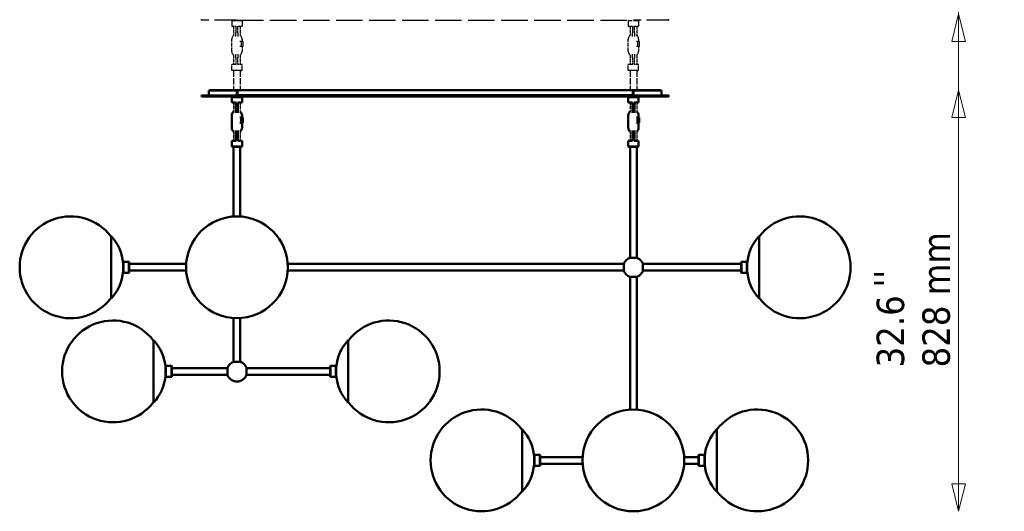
# Model space of a CAD drawing. Header units: millimetres. Extents: x 578 to 4821, y 202 to 3627.
# Tile 2 of 4: x 578 to 2515, y 1599 to 2566. Entities that reach past the tile are written whole.
import ezdxf

# ---------------------------------------------------------------- set-up
doc = ezdxf.new("R2010")
doc.units = ezdxf.units.MM
doc.header["$LTSCALE"] = 18
doc.linetypes.add('DASHED', pattern=[0.2068, 0.1655, -0.0413])
for name, color, linetype, lineweight in [('Symbol (ISO)', 7, 'Continuous', 50), ('Widoczne (ISO)', 7, 'Continuous', 50), ('Wymiar (ISO)', 7, 'Continuous', 18)]:
    doc.layers.add(name, color=color, linetype=linetype, lineweight=lineweight)
doc.styles.add('Tekst notatki (ISO)', font='tahoma.ttf')
doc.dimstyles.new('Domyślne (ISO)', dxfattribs={"dimscale": 18, "dimtxt": 3, "dimasz": 3, "dimexe": 3.175, "dimexo": 0, "dimgap": 0.762, "dimtad": 1, "dimdec": 1, "dimlfac": 0.03937, "dimrnd": 1e-08, "dimzin": 0, "dimdsep": 46, "dimtxsty": 'Tekst notatki (ISO)', "dimblk": 'Filled-1', "dimcen": 0.09, "dimdle": 10, "dimse1": 1, "dimse2": 1, "dimclrd": 256, "dimclre": 256, "dimclrt": 256, "dimadec": 0, "dimazin": 0, "dimtfac": 0.666667, "dimtmove": 0, "dimatfit": 3, "dimfxl": 1, "dimtolj": 1, "dimlwd": 15, "dimlwe": 15, "dimarcsym": 0})

# ---------------------------------------------------------------- blocks, each defined once
blk = doc.blocks.new('Filled-1')
at = {"color": 0}
for p, q in [((0, 0), (-1, 0.25)), ((-1, 0.25), (-1, -0.25)), ((-1, 0), (0, 0)), ((-1, -0.25), (0, 0))]:
    blk.add_line(p, q, dxfattribs=at)
at = {"color": 0, "flags": 128}
blk.add_lwpolyline([(-1, -0.25), (0, 0), (-1, 0.25), (-1, -0.25)], dxfattribs=at)
at = {"color": 0}
blk.add_solid([(-1, -0.25), (0, 0), (-1, 0.25), (-1, -0.25)], dxfattribs=at)
blk = doc.blocks.new('*D9')
at = {"layer": 'Defpoints', "color": 0, "transparency": 16777216}
for p in [(1784.7, 2427.1), (2425.6, 2427.1), (2029.6, 1599.1)]:
    blk.add_point(p, dxfattribs=at)
at = {"layer": 'Wymiar (ISO)', "lineweight": 15, "transparency": 16777216}
blk.add_line((2425.6, 1653.1), (2425.6, 2373.1), dxfattribs=at)
at = {"layer": 'Wymiar (ISO)', "lineweight": 15, "transparency": 16777216, "xscale": 54, "yscale": 54, "zscale": 54}
for p, rotation in [((2425.6, 2427.1), 90), ((2425.6, 1599.1), 270)]:
    blk.add_blockref('Filled-1', p, dxfattribs=dict(at, rotation=rotation))
at = {"layer": 'Wymiar (ISO)', "lineweight": 18, "transparency": 16777216, "insert": (2264.3, 1882), "char_height": 54, "attachment_point": 1, "rotation": 90, "style": 'Tekst notatki (ISO)'}
blk.add_mtext('\\A1;32.6\\P828 mm', dxfattribs=at)
blk = doc.blocks.new('*D10')
at = {"layer": 'Defpoints', "color": 0, "transparency": 16777216}
for p in [(1784.7, 2577.1), (2425.6, 2577.1), (2029.6, 1599.1)]:
    blk.add_point(p, dxfattribs=at)
at = {"layer": 'Wymiar (ISO)', "lineweight": 15, "transparency": 16777216}
for p, q in [((2425.6, 2577.1), (2425.6, 2921.1)), ((2425.6, 1653.1), (2425.6, 2523.1))]:
    blk.add_line(p, q, dxfattribs=at)
at = {"layer": 'Wymiar (ISO)', "lineweight": 15, "transparency": 16777216, "xscale": 54, "yscale": 54, "zscale": 54}
for p, rotation in [((2425.6, 2577.1), 90), ((2425.6, 1599.1), 270)]:
    blk.add_blockref('Filled-1', p, dxfattribs=dict(at, rotation=rotation))
at = {"layer": 'Wymiar (ISO)', "lineweight": 18, "transparency": 16777216, "insert": (2264.2, 2644.9), "char_height": 54, "attachment_point": 1, "rotation": 90, "style": 'Tekst notatki (ISO)'}
blk.add_mtext('\\A1;38.5\\P978 mm', dxfattribs=at)
blk = doc.blocks.new('*D11')
at = {"layer": 'Defpoints', "color": 0, "transparency": 16777216}
for p in [(1784.7, 2877.1), (2425.6, 2877.1), (2029.6, 1599.1)]:
    blk.add_point(p, dxfattribs=at)
at = {"layer": 'Wymiar (ISO)', "lineweight": 15, "transparency": 16777216}
for p, q in [((2425.6, 2877.1), (2425.6, 3255.9)), ((2425.6, 1653.1), (2425.6, 2823.1))]:
    blk.add_line(p, q, dxfattribs=at)
at = {"layer": 'Wymiar (ISO)', "lineweight": 15, "transparency": 16777216, "xscale": 54, "yscale": 54, "zscale": 54}
for p, rotation in [((2425.6, 2877.1), 90), ((2425.6, 1599.1), 270)]:
    blk.add_blockref('Filled-1', p, dxfattribs=dict(at, rotation=rotation))
at = {"layer": 'Wymiar (ISO)', "lineweight": 18, "transparency": 16777216, "insert": (2264.3, 2944.9), "char_height": 54, "attachment_point": 1, "rotation": 90, "style": 'Tekst notatki (ISO)'}
blk.add_mtext('\\A1;50.3\\P1278 mm', dxfattribs=at)
blk = doc.blocks.new('*D12')
at = {"layer": 'Defpoints', "color": 0, "transparency": 16777216}
for p in [(1784.7, 3327.1), (2425.6, 3327.1), (2029.6, 1599.1)]:
    blk.add_point(p, dxfattribs=at)
at = {"layer": 'Wymiar (ISO)', "lineweight": 15, "transparency": 16777216}
blk.add_line((2425.6, 1653.1), (2425.6, 3273.1), dxfattribs=at)
at = {"layer": 'Wymiar (ISO)', "lineweight": 15, "transparency": 16777216, "xscale": 54, "yscale": 54, "zscale": 54}
for p, rotation in [((2425.6, 3327.1), 90), ((2425.6, 1599.1), 270)]:
    blk.add_blockref('Filled-1', p, dxfattribs=dict(at, rotation=rotation))
at = {"layer": 'Wymiar (ISO)', "lineweight": 18, "transparency": 16777216, "insert": (2264.2, 3178.3), "char_height": 54, "attachment_point": 1, "rotation": 90, "style": 'Tekst notatki (ISO)'}
blk.add_mtext('\\A1;68.0\\P1728 mm', dxfattribs=at)

msp = doc.modelspace()

# ---------------------------------------------------------------- linework, layer by layer
at = {"layer": 'Widoczne (ISO)', "linetype": 'DASHED', "lineweight": 25, "ltscale": 0.211431}
for p, q in [((935.71, 2564.65), (935.71, 2566.65)), ((1855.71, 2564.65), (1855.71, 2566.65))]:
    msp.add_line(p, q, dxfattribs=at)
at = {"layer": 'Widoczne (ISO)', "linetype": 'DASHED', "lineweight": 25, "ltscale": 14.769469}
for p, q in [((1005.71, 2564.65), (935.71, 2564.65)), ((1855.71, 2564.65), (1785.71, 2564.65))]:
    msp.add_line(p, q, dxfattribs=at)
at = {"layer": 'Widoczne (ISO)', "linetype": 'DASHED', "lineweight": 25, "ltscale": 0.149475}
for p, q in [((996.71, 2564.65), (995.71, 2563.65)), ((1014.71, 2564.65), (1015.71, 2563.65)), ((1776.71, 2564.65), (1775.71, 2563.65)), ((1794.71, 2564.65), (1795.71, 2563.65)), ((996.71, 2465.65), (995.71, 2466.65)), ((1014.71, 2465.65), (1015.71, 2466.65)), ((1776.71, 2465.65), (1775.71, 2466.65)), ((1794.71, 2465.65), (1795.71, 2466.65))]:
    msp.add_line(p, q, dxfattribs=at)
at = {"layer": 'Widoczne (ISO)', "linetype": 'DASHED', "lineweight": 25, "ltscale": 3.322615}
for p, q in [((1015.71, 2563.65), (995.71, 2563.65)), ((1795.71, 2563.65), (1775.71, 2563.65)), ((995.71, 2466.65), (1015.71, 2466.65)), ((1775.71, 2466.65), (1795.71, 2466.65))]:
    msp.add_line(p, q, dxfattribs=at)
at = {"layer": 'Widoczne (ISO)', "linetype": 'DASHED', "lineweight": 25, "ltscale": 1.163318}
for p, q in [((995.71, 2563.65), (995.71, 2552.65)), ((1015.71, 2563.65), (1015.71, 2552.65)), ((1775.71, 2563.65), (1775.71, 2552.65)), ((1795.71, 2563.65), (1795.71, 2552.65)), ((995.71, 2466.65), (995.71, 2477.65)), ((1015.71, 2466.65), (1015.71, 2477.65)), ((1775.71, 2466.65), (1775.71, 2477.65)), ((1795.71, 2466.65), (1795.71, 2477.65))]:
    msp.add_line(p, q, dxfattribs=at)
at = {"layer": 'Widoczne (ISO)', "linetype": 'DASHED', "lineweight": 25, "ltscale": 17.461853}
msp.add_line((1005.71, 2564.65), (1785.71, 2564.65), dxfattribs=at)
at = {"layer": 'Widoczne (ISO)', "linetype": 'DASHED', "lineweight": 25, "ltscale": 1.493558}
for p, q in [((995.71, 2552.65), (1004.13, 2552.65)), ((1007.29, 2552.65), (1015.71, 2552.65)), ((1775.71, 2552.65), (1784.13, 2552.65)), ((1787.29, 2552.65), (1795.71, 2552.65)), ((1004.13, 2477.65), (995.71, 2477.65)), ((1015.71, 2477.65), (1007.29, 2477.65)), ((1784.13, 2477.65), (1775.71, 2477.65)), ((1795.71, 2477.65), (1787.29, 2477.65))]:
    msp.add_line(p, q, dxfattribs=at)
at = {"layer": 'Widoczne (ISO)', "linetype": 'DASHED', "lineweight": 25, "ltscale": 1.866727}
for p, q in [((999.21, 2552.65), (999.21, 2535)), ((1012.21, 2552.65), (1012.21, 2535)), ((1779.21, 2552.65), (1779.21, 2535)), ((1792.21, 2552.65), (1792.21, 2535)), ((999.21, 2402.65), (999.21, 2385)), ((1012.21, 2402.65), (1012.21, 2385)), ((1779.21, 2402.65), (1779.21, 2385)), ((1792.21, 2402.65), (1792.21, 2385))]:
    msp.add_line(p, q, dxfattribs=at)
at = {"layer": 'Widoczne (ISO)', "linetype": 'DASHED', "lineweight": 25, "ltscale": 1.374849}
for p, q in [((1003.71, 2552.65), (1003.71, 2539.65)), ((1007.71, 2539.65), (1007.71, 2552.65)), ((1783.71, 2552.65), (1783.71, 2539.65)), ((1787.71, 2539.65), (1787.71, 2552.65)), ((1003.71, 2490.65), (1003.71, 2477.65)), ((1007.71, 2477.65), (1007.71, 2490.65)), ((1783.71, 2490.65), (1783.71, 2477.65)), ((1787.71, 2477.65), (1787.71, 2490.65))]:
    msp.add_line(p, q, dxfattribs=at)
at = {"layer": 'Widoczne (ISO)', "linetype": 'DASHED', "lineweight": 25, "ltscale": 0.844161}
for p, q in [((1003.71, 2532.6), (1003.71, 2539.65)), ((1007.71, 2539.65), (1007.71, 2532.6)), ((1783.71, 2532.6), (1783.71, 2539.65)), ((1787.71, 2539.65), (1787.71, 2532.6)), ((1003.71, 2490.65), (1003.71, 2497.7)), ((1007.71, 2497.7), (1007.71, 2490.65)), ((1783.71, 2490.65), (1783.71, 2497.7)), ((1787.71, 2497.7), (1787.71, 2490.65))]:
    msp.add_line(p, q, dxfattribs=at)
at = {"layer": 'Widoczne (ISO)', "linetype": 'DASHED', "lineweight": 25, "ltscale": 2.538267}
for p, q in [((995.71, 2503.4), (995.71, 2527.4)), ((1775.71, 2503.4), (1775.71, 2527.4))]:
    msp.add_line(p, q, dxfattribs=at)
at = {"layer": 'Widoczne (ISO)', "linetype": 'DASHED', "lineweight": 25, "ltscale": 0.260949}
for p, q in [((1011.57, 2523.15), (1013.71, 2523.15)), ((1791.57, 2523.15), (1793.71, 2523.15)), ((1013.71, 2513.15), (1011.57, 2513.15)), ((1793.71, 2513.15), (1791.57, 2513.15))]:
    msp.add_line(p, q, dxfattribs=at)
at = {"layer": 'Widoczne (ISO)', "linetype": 'DASHED', "lineweight": 25, "ltscale": 0.427345}
for p, q in [((1013.71, 2523.15), (1017.21, 2523.15)), ((1793.71, 2523.15), (1797.21, 2523.15)), ((1017.21, 2513.15), (1013.71, 2513.15)), ((1797.21, 2513.15), (1793.71, 2513.15))]:
    msp.add_line(p, q, dxfattribs=at)
at = {"layer": 'Widoczne (ISO)', "linetype": 'DASHED', "lineweight": 25, "ltscale": 1.057553}
for p, q in [((1013.71, 2523.15), (1013.71, 2513.15)), ((1017.21, 2523.15), (1017.21, 2513.15)), ((1793.71, 2523.15), (1793.71, 2513.15)), ((1797.21, 2523.15), (1797.21, 2513.15))]:
    msp.add_line(p, q, dxfattribs=at)
at = {"layer": 'Widoczne (ISO)', "linetype": 'DASHED', "lineweight": 25, "ltscale": 0.449403}
for p, q in [((1015.71, 2527.4), (1015.71, 2523.15)), ((1795.71, 2527.4), (1795.71, 2523.15))]:
    msp.add_line(p, q, dxfattribs=at)
at = {"layer": 'Widoczne (ISO)', "linetype": 'DASHED', "lineweight": 25, "ltscale": 1.031112}
for p, q in [((1015.71, 2513.15), (1015.71, 2503.4)), ((1795.71, 2513.15), (1795.71, 2503.4))]:
    msp.add_line(p, q, dxfattribs=at)
at = {"layer": 'Widoczne (ISO)', "linetype": 'DASHED', "lineweight": 25, "ltscale": 1.91961}
for p, q in [((999.21, 2495.8), (999.21, 2477.65)), ((1012.21, 2495.8), (1012.21, 2477.65)), ((1779.21, 2495.8), (1779.21, 2477.65)), ((1792.21, 2495.8), (1792.21, 2477.65)), ((999.21, 2345.8), (999.21, 2327.65)), ((1012.21, 2345.8), (1012.21, 2327.65)), ((1779.21, 2345.8), (1779.21, 2327.65)), ((1792.21, 2345.8), (1792.21, 2327.65))]:
    msp.add_line(p, q, dxfattribs=at)
at = {"layer": 'Widoczne (ISO)', "linetype": 'DASHED', "lineweight": 25, "ltscale": 2.990344}
for p, q in [((1014.71, 2465.65), (996.71, 2465.65)), ((1794.71, 2465.65), (1776.71, 2465.65))]:
    msp.add_line(p, q, dxfattribs=at)
at = {"layer": 'Widoczne (ISO)', "linetype": 'DASHED', "lineweight": 25, "ltscale": 4.071865}
for p, q in [((999.21, 2465.65), (999.21, 2427.15)), ((1012.21, 2465.65), (1012.21, 2427.15)), ((1779.21, 2465.65), (1779.21, 2427.15)), ((1792.21, 2465.65), (1792.21, 2427.15))]:
    msp.add_line(p, q, dxfattribs=at)
at = {"layer": 'Widoczne (ISO)'}
for p, q in [((950.71, 2426.65), (1005.71, 2426.65)), ((950.71, 2426.65), (950.71, 2423.65)), ((950.71, 2416.65), (950.71, 2423.4)), ((952.21, 2427.15), (1005.21, 2427.15)), ((952.21, 2426.65), (952.21, 2427.15)), ((1005.21, 2427.15), (1005.71, 2427.15)), ((1005.71, 2426.65), (1005.71, 2427.15)), ((1005.71, 2427.15), (1006.71, 2427.15)), ((1005.71, 2416.65), (1005.71, 2426.65)), ((1006.71, 2425.65), (1005.71, 2425.65)), ((1005.71, 2425.15), (1006.71, 2425.15)), ((1006.71, 2427.15), (1784.71, 2427.15)), ((1006.71, 2427.15), (1006.71, 2424.65)), ((1006.71, 2418.15), (1006.71, 2424.65)), ((1784.71, 2427.15), (1785.71, 2427.15)), ((1784.71, 2424.65), (1784.71, 2427.15)), ((1785.71, 2425.65), (1784.71, 2425.65)), ((1784.71, 2425.15), (1785.71, 2425.15)), ((1784.71, 2424.65), (1784.71, 2418.15)), ((1785.71, 2427.15), (1786.21, 2427.15)), ((1785.71, 2427.15), (1785.71, 2426.65)), ((1785.71, 2426.65), (1785.71, 2416.65)), ((1785.71, 2426.65), (1840.71, 2426.65)), ((1786.21, 2427.15), (1839.21, 2427.15)), ((1839.21, 2426.65), (1839.21, 2427.15)), ((1840.71, 2426.65), (1840.71, 2416.65)), ((1005.71, 2416.65), (935.71, 2416.65)), ((935.71, 2414.65), (935.71, 2416.65)), ((1005.71, 2414.65), (935.71, 2414.65)), ((996.71, 2414.65), (995.71, 2413.65)), ((1015.71, 2413.65), (995.71, 2413.65)), ((995.71, 2413.65), (995.71, 2402.65)), ((995.71, 2402.65), (1004.13, 2402.65)), ((1003.71, 2402.65), (1003.71, 2389.65)), ((1005.71, 2416.65), (1785.71, 2416.65)), ((1005.71, 2414.65), (1785.71, 2414.65)), ((1007.29, 2402.65), (1015.71, 2402.65)), ((1783.71, 2417.15), (1007.71, 2417.15)), ((1007.71, 2389.65), (1007.71, 2402.65)), ((1014.71, 2414.65), (1015.71, 2413.65)), ((1015.71, 2413.65), (1015.71, 2402.65)), ((1022.1, 2417.15), (1022.1, 2416.65)), ((1058.54, 2416.65), (1058.54, 2417.15)), ((1732.88, 2417.15), (1732.88, 2416.65)), ((1744.26, 2416.65), (1744.26, 2417.15)), ((1744.97, 2417.15), (1744.97, 2416.65)), ((1769.32, 2416.65), (1769.32, 2417.15)), ((1776.71, 2414.65), (1775.71, 2413.65)), ((1795.71, 2413.65), (1775.71, 2413.65)), ((1775.71, 2413.65), (1775.71, 2402.65)), ((1775.71, 2402.65), (1784.13, 2402.65)), ((1783.71, 2402.65), (1783.71, 2389.65)), ((1855.71, 2416.65), (1785.71, 2416.65)), ((1855.71, 2414.65), (1785.71, 2414.65)), ((1787.29, 2402.65), (1795.71, 2402.65)), ((1787.71, 2389.65), (1787.71, 2402.65)), ((1794.71, 2414.65), (1795.71, 2413.65)), ((1795.71, 2413.65), (1795.71, 2402.65)), ((1855.71, 2414.65), (1855.71, 2416.65)), ((1003.71, 2382.6), (1003.71, 2389.65)), ((1007.71, 2389.65), (1007.71, 2382.6)), ((1783.71, 2382.6), (1783.71, 2389.65)), ((1787.71, 2389.65), (1787.71, 2382.6)), ((995.71, 2353.4), (995.71, 2377.4)), ((1011.57, 2373.15), (1013.71, 2373.15)), ((1013.71, 2373.15), (1017.21, 2373.15)), ((1013.71, 2373.15), (1013.71, 2363.15)), ((1015.71, 2377.4), (1015.71, 2373.15)), ((1017.21, 2373.15), (1017.21, 2363.15)), ((1775.71, 2353.4), (1775.71, 2377.4)), ((1791.57, 2373.15), (1793.71, 2373.15)), ((1793.71, 2373.15), (1797.21, 2373.15)), ((1793.71, 2373.15), (1793.71, 2363.15)), ((1795.71, 2377.4), (1795.71, 2373.15)), ((1797.21, 2373.15), (1797.21, 2363.15)), ((1003.71, 2340.65), (1003.71, 2347.7)), ((1007.71, 2347.7), (1007.71, 2340.65)), ((1013.71, 2363.15), (1011.57, 2363.15)), ((1017.21, 2363.15), (1013.71, 2363.15)), ((1015.71, 2363.15), (1015.71, 2353.4)), ((1783.71, 2340.65), (1783.71, 2347.7)), ((1787.71, 2347.7), (1787.71, 2340.65)), ((1793.71, 2363.15), (1791.57, 2363.15)), ((1797.21, 2363.15), (1793.71, 2363.15)), ((1795.71, 2363.15), (1795.71, 2353.4)), ((1004.13, 2327.65), (995.71, 2327.65)), ((995.71, 2316.65), (995.71, 2327.65)), ((1003.71, 2340.65), (1003.71, 2327.65)), ((1015.71, 2327.65), (1007.29, 2327.65)), ((1007.71, 2327.65), (1007.71, 2340.65)), ((1015.71, 2316.65), (1015.71, 2327.65)), ((1784.13, 2327.65), (1775.71, 2327.65)), ((1775.71, 2316.65), (1775.71, 2327.65)), ((1783.71, 2340.65), (1783.71, 2327.65)), ((1795.71, 2327.65), (1787.29, 2327.65)), ((1787.71, 2327.65), (1787.71, 2340.65)), ((1795.71, 2316.65), (1795.71, 2327.65)), ((995.71, 2316.65), (1015.71, 2316.65)), ((996.71, 2315.65), (995.71, 2316.65)), ((1014.71, 2315.65), (996.71, 2315.65)), ((999.21, 2315.65), (999.21, 2178.72)), ((1012.21, 2315.65), (1012.21, 2178.72)), ((1014.71, 2315.65), (1015.71, 2316.65)), ((1775.71, 2316.65), (1795.71, 2316.65)), ((1776.71, 2315.65), (1775.71, 2316.65)), ((1794.71, 2315.65), (1776.71, 2315.65)), ((1779.21, 2315.65), (1779.21, 2097.65)), ((1792.21, 2315.65), (1792.21, 2097.65)), ((1794.71, 2315.65), (1795.71, 2316.65)), ((757.64, 2139.79), (758.24, 2140.32)), ((758.24, 2017.32), (758.24, 2140.32)), ((2033.18, 2140.32), (2033.18, 2017.32)), ((2033.78, 2139.79), (2033.18, 2140.32)), ((1778.96, 2097.65), (1792.46, 2097.65)), ((578.29, 2078.93), (578.29, 2078.71)), ((781.82, 2089.32), (782.32, 2089.82)), ((781.82, 2068.32), (781.82, 2089.32)), ((782.32, 2089.82), (782.32, 2067.82)), ((793.32, 2089.82), (782.32, 2089.82)), ((793.32, 2067.82), (793.32, 2089.82)), ((793.82, 2089.32), (793.32, 2089.82)), ((793.82, 2089.32), (793.82, 2068.32)), ((905.81, 2085.32), (793.82, 2085.32)), ((1766.88, 2085.32), (1105.61, 2085.32)), ((1766.88, 2072.07), (1766.88, 2085.57)), ((1801.89, 2090.37), (1802.04, 2090.37)), ((1804.58, 2072.2), (1804.58, 2085.44)), ((1804.58, 2085.32), (1997.6, 2085.32)), ((1997.6, 2089.32), (1998.1, 2089.82)), ((1997.6, 2068.32), (1997.6, 2089.32)), ((1998.1, 2089.82), (1998.1, 2067.82)), ((1998.1, 2089.82), (2009.1, 2089.82)), ((2009.1, 2067.82), (2009.1, 2089.82)), ((2009.6, 2089.32), (2009.1, 2089.82)), ((2009.6, 2089.32), (2009.6, 2068.32)), ((2213.13, 2078.71), (2213.13, 2078.93)), ((781.82, 2068.32), (782.32, 2067.82)), ((793.32, 2067.82), (782.32, 2067.82)), ((793.82, 2068.32), (793.32, 2067.82)), ((905.81, 2072.32), (793.82, 2072.32)), ((1766.88, 2072.32), (1105.61, 2072.32)), ((1792.46, 2060), (1778.96, 2060)), ((1779.21, 2060), (1779.21, 1799.07)), ((1792.21, 2060), (1792.21, 1799.07)), ((1801.89, 2067.27), (1802.04, 2067.27)), ((1804.58, 2072.32), (1997.6, 2072.32)), ((1997.6, 2068.32), (1998.1, 2067.82)), ((1998.1, 2067.82), (2009.1, 2067.82)), ((2009.6, 2068.32), (2009.1, 2067.82)), ((757.64, 2017.86), (758.24, 2017.32)), ((2033.78, 2017.86), (2033.18, 2017.32)), ((999.21, 1892.99), (999.21, 1978.92)), ((1012.21, 1892.99), (1012.21, 1978.92)), ((841.21, 1935.13), (841.81, 1935.67)), ((841.81, 1812.67), (841.81, 1935.67)), ((1224.61, 1935.67), (1224.61, 1812.67)), ((1225.21, 1935.13), (1224.61, 1935.67)), ((865.38, 1884.67), (865.88, 1885.17)), ((865.38, 1863.67), (865.38, 1884.67)), ((865.88, 1885.17), (865.88, 1863.17)), ((876.88, 1885.17), (865.88, 1885.17)), ((876.88, 1863.17), (876.88, 1885.17)), ((877.38, 1884.67), (876.88, 1885.17)), ((877.38, 1884.67), (877.38, 1863.67)), ((986.88, 1880.67), (877.38, 1880.67)), ((986.88, 1867.42), (986.88, 1880.92)), ((998.96, 1892.99), (1012.46, 1892.99)), ((1024.54, 1880.92), (1024.54, 1867.42)), ((1024.54, 1880.67), (1189.04, 1880.67)), ((1189.04, 1884.67), (1189.54, 1885.17)), ((1189.04, 1863.67), (1189.04, 1884.67)), ((1189.54, 1885.17), (1189.54, 1863.17)), ((1189.54, 1885.17), (1200.54, 1885.17)), ((1200.54, 1863.17), (1200.54, 1885.17)), ((1201.04, 1884.67), (1200.54, 1885.17)), ((1201.04, 1884.67), (1201.04, 1863.67)), ((661.85, 1874.28), (661.85, 1874.06)), ((865.38, 1863.67), (865.88, 1863.17)), ((876.88, 1863.17), (865.88, 1863.17)), ((877.38, 1863.67), (876.88, 1863.17)), ((986.88, 1867.67), (877.38, 1867.67)), ((1024.54, 1867.67), (1189.04, 1867.67)), ((1189.04, 1863.67), (1189.54, 1863.17)), ((1189.54, 1863.17), (1200.54, 1863.17)), ((1201.04, 1863.67), (1200.54, 1863.17)), ((1404.57, 1874.06), (1404.57, 1874.28)), ((994.16, 1857.98), (994.16, 1857.84)), ((1017.26, 1857.98), (1017.26, 1857.84)), ((841.21, 1813.2), (841.81, 1812.67)), ((1225.21, 1813.2), (1224.61, 1812.67)), ((1566.21, 1760.13), (1566.81, 1760.67)), ((1566.81, 1637.67), (1566.81, 1760.67)), ((1949.61, 1760.67), (1949.61, 1637.67)), ((1950.21, 1760.13), (1949.61, 1760.67)), ((1590.38, 1709.67), (1590.88, 1710.17)), ((1590.38, 1688.67), (1590.38, 1709.67)), ((1590.88, 1710.17), (1590.88, 1688.17)), ((1601.88, 1710.17), (1590.88, 1710.17)), ((1601.88, 1688.17), (1601.88, 1710.17)), ((1602.38, 1709.67), (1601.88, 1710.17)), ((1602.38, 1709.67), (1602.38, 1688.67)), ((1685.81, 1705.67), (1602.38, 1705.67)), ((1885.61, 1705.67), (1914.04, 1705.67)), ((1914.04, 1709.67), (1914.54, 1710.17)), ((1914.04, 1688.67), (1914.04, 1709.67)), ((1914.54, 1710.17), (1914.54, 1688.17)), ((1914.54, 1710.17), (1925.54, 1710.17)), ((1925.54, 1688.17), (1925.54, 1710.17)), ((1926.04, 1709.67), (1925.54, 1710.17)), ((1926.04, 1709.67), (1926.04, 1688.67)), ((1386.85, 1699.28), (1386.85, 1699.06)), ((1590.38, 1688.67), (1590.88, 1688.17)), ((1601.88, 1688.17), (1590.88, 1688.17)), ((1602.38, 1688.67), (1601.88, 1688.17)), ((1685.81, 1692.67), (1602.38, 1692.67)), ((1885.61, 1692.67), (1914.04, 1692.67)), ((1914.04, 1688.67), (1914.54, 1688.17)), ((1914.54, 1688.17), (1925.54, 1688.17)), ((1926.04, 1688.67), (1925.54, 1688.17)), ((2129.57, 1699.06), (2129.57, 1699.28)), ((1566.21, 1638.2), (1566.81, 1637.67)), ((1950.21, 1638.2), (1949.61, 1637.67))]:
    msp.add_line(p, q, dxfattribs=at)
for centre in [(1005.71, 2078.82), (1785.71, 1699.17)]:
    msp.add_circle(centre, 100.11, dxfattribs=at)
at = {"layer": 'Widoczne (ISO)', "linetype": 'DASHED', "lineweight": 25, "ltscale": 0.912879}
for centre, start, end in [((1005.71, 2527.4), 130.5416, 180), ((1005.71, 2527.4), 0, 49.4584), ((1785.71, 2527.4), 130.5416, 180), ((1785.71, 2527.4), 0, 49.4584), ((1005.71, 2503.4), 180, 229.4584), ((1005.71, 2503.4), 310.5416, 0), ((1785.71, 2503.4), 180, 229.4584), ((1785.71, 2503.4), 310.5416, 0)]:
    msp.add_arc(centre, 10, start, end, dxfattribs=at)
at = {"layer": 'Widoczne (ISO)'}
for centre, radius, start, end in [((1007.71, 2418.15), 1, 180, 270), ((1783.71, 2418.15), 1, 270, 0), ((1005.71, 2377.4), 10, 130.5416, 180), ((1005.71, 2377.4), 10, 0, 49.4584), ((1785.71, 2377.4), 10, 130.5416, 180), ((1785.71, 2377.4), 10, 0, 49.4584), ((1005.71, 2353.4), 10, 180, 229.4584), ((1005.71, 2353.4), 10, 310.5416, 0), ((1785.71, 2353.4), 10, 180, 229.4584), ((1785.71, 2353.4), 10, 310.5416, 0), ((678.29, 2078.93), 100, 37.48282, 180), ((2113.13, 2078.93), 100, 0, 142.51718), ((691.17, 2078.82), 91, 5.0435, 42.51818), ((2100.25, 2078.82), 91, 137.48182, 174.9565), ((1785.71, 2078.82), 20, 109.72463, 160.27537), ((1785.71, 2078.82), 20, 35.9798, 70.27537), ((678.29, 2078.71), 100, 180, 322.51718), ((1785.71, 2078.82), 20, 19.33847, 35.2749), ((2113.13, 2078.71), 100, 217.48282, 0), ((691.17, 2078.82), 91, 317.48182, 354.9565), ((1785.71, 2078.82), 20, 199.72463, 250.27537), ((1785.71, 2078.82), 20, 289.72463, 324.0202), ((1785.71, 2078.82), 20, 324.7251, 340.66153), ((2100.25, 2078.82), 91, 185.0435, 222.51818), ((761.85, 1874.28), 100, 37.48282, 180), ((1304.57, 1874.28), 100, 0, 142.51718), ((774.73, 1874.17), 91, 5.0435, 42.51818), ((1291.69, 1874.17), 91, 137.48182, 174.9565), ((1005.71, 1874.17), 20, 109.72463, 160.27537), ((1005.71, 1874.17), 20, 19.72463, 70.27537), ((761.85, 1874.06), 100, 180, 322.51718), ((774.73, 1874.17), 91, 317.48182, 354.9565), ((1005.71, 1874.17), 20, 199.72463, 234.0202), ((1005.71, 1874.17), 20, 305.9798, 340.27537), ((1291.69, 1874.17), 91, 185.0435, 222.51818), ((1304.57, 1874.06), 100, 217.48282, 0), ((1005.71, 1874.17), 20, 234.7251, 256.99712), ((1005.71, 1874.17), 19.97, 259.90859, 280.09141), ((1005.71, 1874.17), 20, 283.00288, 305.2749), ((1486.85, 1699.28), 100, 37.48282, 180), ((2029.57, 1699.28), 100, 0, 142.51718), ((1499.73, 1699.17), 91, 5.0435, 42.51818), ((2016.69, 1699.17), 91, 137.48182, 174.9565), ((1486.85, 1699.06), 100, 180, 322.51718), ((1499.73, 1699.17), 91, 317.48182, 354.9565), ((2016.69, 1699.17), 91, 185.0435, 222.51818), ((2029.57, 1699.06), 100, 217.48282, 0)]:
    msp.add_arc(centre, radius, start, end, dxfattribs=at)
for points, knots in [([(1001.21, 1854.68), (1001.21, 1854.68), (1001.23, 1854.68), (1001.34, 1854.66), (1001.41, 1854.64), (1001.59, 1854.61), (1001.7, 1854.59), (1001.95, 1854.55), (1002.08, 1854.52), (1002.21, 1854.5)], [0.15187018, 0.15187018, 0.15187018, 0.15187018, 0.18950886, 0.18950886, 0.22714755, 0.22714755, 0.26544395, 0.26544395, 0.30374036, 0.30374036, 0.30374036, 0.30374036]), ([(1009.21, 1854.5), (1009.34, 1854.52), (1009.47, 1854.55), (1009.72, 1854.59), (1009.83, 1854.61), (1010.01, 1854.64), (1010.08, 1854.66), (1010.18, 1854.68), (1010.21, 1854.68), (1010.21, 1854.68)], [0, 0, 0, 0, 0.03829641, 0.03829641, 0.07659281, 0.07659281, 0.1142315, 0.1142315, 0.15187018, 0.15187018, 0.15187018, 0.15187018])]:
    msp.add_open_spline(points, degree=3, knots=knots, dxfattribs=at)

# ---------------------------------------------------------------- texts
at = {"layer": 'Symbol (ISO)', "insert": (2258.88, 2038.87), "char_height": 54, "attachment_point": 1, "rotation": 90, "style": 'Tekst notatki (ISO)'}
msp.add_mtext("\\fTahoma|b0|i0;''", dxfattribs=at)

# ---------------------------------------------------------------- dimensions: what is measured, and where the dimension line sits
at = {"layer": 'Wymiar (ISO)', "lineweight": 18}
for base, p2, text, override, picture, middle in [((2425.57, 3327.15), (1784.71, 3327.15), '<>\\P1728 mm', {"dimgap": 0.762, "dimdec": 1, "dimlfac": 0.03937, "dimpost": '\\X', "dimse1": 1, "dimse2": 1, "dimtol": 0, "dimlim": 0, "dimtp": 0, "dimtm": 0, "dimtdec": 2, "dimtofl": 0, "dimatfit": 1, "dimtvp": -0.25}, '*D12', (2425.57, 3326.94)), ((2425.57, 2877.15), (1784.71, 2877.15), '<>\\P1278 mm', {"dimgap": 0.762, "dimdec": 1, "dimlfac": 0.03937, "dimpost": '\\X', "dimse1": 1, "dimse2": 1, "dimtol": 0, "dimlim": 0, "dimtp": 0, "dimtm": 0, "dimtdec": 2, "dimtofl": 0, "dimatfit": 2, "dimtvp": -0.25}, '*D11', (2425.57, 3093.52)), ((2425.57, 2577.15), (1784.71, 2577.15), '<>\\P978 mm', {"dimgap": 0.762, "dimdec": 1, "dimlfac": 0.03937, "dimpost": '\\X', "dimse1": 1, "dimse2": 1, "dimtol": 0, "dimlim": 0, "dimtp": 0, "dimtm": 0, "dimtdec": 2, "dimtofl": 0, "dimatfit": 2, "dimtvp": -0.25}, '*D10', (2425.57, 2776.13)), ((2425.57, 2427.15), (1784.71, 2427.15), '<>\\P828 mm', {"dimgap": 0.762, "dimdec": 1, "dimlfac": 0.03937, "dimpost": '\\X', "dimse1": 1, "dimse2": 1, "dimtol": 0, "dimlim": 0, "dimtp": 0, "dimtm": 0, "dimtdec": 2, "dimtofl": 0, "dimatfit": 1, "dimtvp": -0.25}, '*D9', (2425.57, 2013.1))]:
    dim = msp.add_linear_dim(base=base, p1=(2029.57, 1599.06), p2=p2, angle=270, text=text, dimstyle='Domyślne (ISO)', override=override, dxfattribs=at)
    dim.commit()
    dim.dimension.update_dxf_attribs({"geometry": picture, "text_midpoint": middle, "dimtype": 160})

doc.saveas('drawing.dxf')
